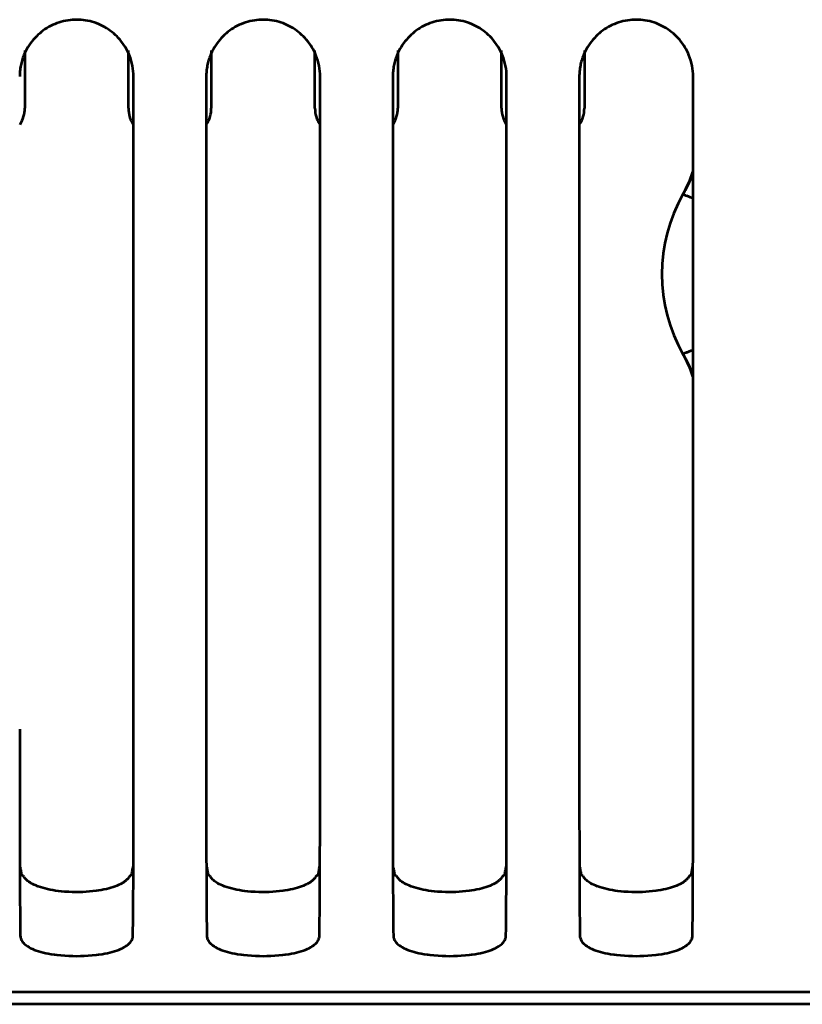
# Model space of a CAD drawing. Header units: millimetres. Extents: x 0 to 820, y 0 to 1200.
# Tile 53 of 81: x 213 to 246, y 856 to 896. Entities that reach past the tile are written whole.
import ezdxf

# ---------------------------------------------------------------- set-up
doc = ezdxf.new("R2010")
doc.units = ezdxf.units.MM
doc.header["$MEASUREMENT"] = 0
doc.layers.add('Layer 1', color=7, linetype='Continuous', lineweight=0)

# ---------------------------------------------------------------- blocks, each defined once
blk = doc.blocks.new('Block_3')
at = {"layer": 'Layer 1', "color": 18, "lineweight": 53, "true_color": 0x010101}
for p, q in [((218.14, 867.123), (218.14, 894.059)), ((221.14, 894.059), (221.14, 869.381)), ((225.84, 867.123), (225.84, 894.059)), ((228.84, 894.059), (228.84, 869.381)), ((233.54, 867.123), (233.54, 894.059)), ((236.54, 894.059), (236.54, 869.381)), ((241.24, 867.123), (241.24, 894.059)), ((221.14, 869.381), (221.14, 868.245)), ((228.84, 869.381), (228.84, 868.245)), ((236.54, 869.381), (236.54, 868.245)), ((221.14, 868.245), (221.14, 867.123)), ((228.84, 868.245), (228.84, 867.123)), ((236.54, 868.245), (236.54, 867.123)), ((213.446, 861.114), (213.446, 861.069)), ((213.446, 861.099), (213.446, 861.056)), ((218.058, 861.172), (218.048, 861.114)), ((218.133, 861.069), (218.133, 861.114)), ((218.133, 861.056), (218.133, 861.099)), ((221.146, 861.114), (221.146, 861.069)), ((221.146, 861.099), (221.146, 861.056)), ((225.758, 861.172), (225.748, 861.114)), ((225.833, 861.069), (225.833, 861.114)), ((225.833, 861.056), (225.833, 861.099)), ((228.846, 861.114), (228.846, 861.069)), ((228.846, 861.099), (228.846, 861.056)), ((233.458, 861.172), (233.448, 861.114)), ((233.533, 861.069), (233.533, 861.114)), ((233.533, 861.056), (233.533, 861.099)), ((236.546, 861.099), (236.547, 861.056)), ((236.547, 861.114), (236.547, 861.069)), ((241.158, 861.172), (241.148, 861.114)), ((241.233, 861.069), (241.233, 861.114)), ((241.233, 861.056), (241.233, 861.099)), ((70.99, 856.291), (301.636, 856.291))]:
    blk.add_line(p, q, dxfattribs=at)
for points in [[(217.967, 894.943), (217.931, 895.026), (217.892, 895.108), (217.849, 895.19), (217.803, 895.27), (217.753, 895.348), (217.7, 895.426), (217.644, 895.501), (217.586, 895.572), (217.524, 895.643), (217.459, 895.711), (217.392, 895.776), (217.323, 895.839), (217.252, 895.898), (217.179, 895.954), (217.105, 896.007), (217.028, 896.056), (216.949, 896.103), (216.868, 896.147), (216.785, 896.188), (216.7, 896.225), (216.614, 896.26), (216.526, 896.29), (216.437, 896.318), (216.436, 896.318), (216.346, 896.342), (216.255, 896.362), (216.163, 896.379), (216.072, 896.392), (215.979, 896.401), (215.887, 896.407), (215.795, 896.409), (215.704, 896.408), (215.612, 896.403), (215.519, 896.393), (215.427, 896.381), (215.336, 896.365), (215.244, 896.345), (215.154, 896.321), (215.154, 896.321), (215.064, 896.294), (214.976, 896.264), (214.889, 896.23), (214.804, 896.193), (214.721, 896.152), (214.64, 896.109), (214.561, 896.062), (214.484, 896.013), (214.409, 895.961), (214.336, 895.905), (214.265, 895.846), (214.195, 895.784), (214.128, 895.719), (214.063, 895.651), (214.001, 895.581), (213.943, 895.51), (213.886, 895.435), (213.832, 895.358), (213.782, 895.279), (213.735, 895.2), (213.692, 895.118), (213.652, 895.037), (213.617, 894.954)], [(225.667, 894.943), (225.631, 895.026), (225.592, 895.108), (225.549, 895.19), (225.503, 895.27), (225.453, 895.348), (225.4, 895.426), (225.344, 895.501), (225.286, 895.572), (225.224, 895.643), (225.159, 895.711), (225.092, 895.776), (225.023, 895.839), (224.952, 895.898), (224.879, 895.954), (224.805, 896.007), (224.728, 896.056), (224.649, 896.103), (224.568, 896.147), (224.485, 896.188), (224.4, 896.225), (224.314, 896.26), (224.226, 896.29), (224.137, 896.318), (224.136, 896.318), (224.046, 896.342), (223.955, 896.362), (223.863, 896.379), (223.772, 896.392), (223.68, 896.401), (223.587, 896.407), (223.495, 896.409), (223.404, 896.408), (223.312, 896.403), (223.219, 896.393), (223.127, 896.381), (223.036, 896.365), (222.944, 896.345), (222.854, 896.321), (222.854, 896.321), (222.764, 896.294), (222.676, 896.264), (222.589, 896.23), (222.504, 896.193), (222.422, 896.152), (222.34, 896.109), (222.261, 896.062), (222.184, 896.013), (222.109, 895.961), (222.036, 895.905), (221.965, 895.846), (221.895, 895.784), (221.828, 895.719), (221.763, 895.651), (221.701, 895.581), (221.643, 895.51), (221.586, 895.435), (221.533, 895.358), (221.482, 895.279), (221.435, 895.2), (221.392, 895.118), (221.352, 895.037), (221.317, 894.954)], [(233.367, 894.943), (233.331, 895.026), (233.292, 895.108), (233.249, 895.19), (233.203, 895.27), (233.153, 895.348), (233.1, 895.426), (233.044, 895.501), (232.986, 895.572), (232.924, 895.643), (232.859, 895.711), (232.792, 895.776), (232.723, 895.839), (232.652, 895.898), (232.579, 895.954), (232.505, 896.007), (232.428, 896.056), (232.349, 896.103), (232.268, 896.147), (232.185, 896.188), (232.1, 896.225), (232.014, 896.26), (231.926, 896.29), (231.837, 896.318), (231.836, 896.318), (231.746, 896.342), (231.655, 896.362), (231.563, 896.379), (231.472, 896.392), (231.38, 896.401), (231.287, 896.407), (231.195, 896.409), (231.104, 896.408), (231.012, 896.403), (230.919, 896.393), (230.827, 896.381), (230.736, 896.365), (230.644, 896.345), (230.554, 896.321), (230.554, 896.321), (230.464, 896.294), (230.376, 896.264), (230.289, 896.23), (230.204, 896.193), (230.122, 896.152), (230.04, 896.109), (229.961, 896.062), (229.884, 896.013), (229.809, 895.961), (229.736, 895.905), (229.665, 895.846), (229.595, 895.784), (229.528, 895.719), (229.463, 895.651), (229.401, 895.581), (229.343, 895.51), (229.286, 895.435), (229.233, 895.358), (229.182, 895.279), (229.135, 895.2), (229.092, 895.118), (229.052, 895.037), (229.017, 894.954)], [(241.067, 894.943), (241.031, 895.026), (240.992, 895.108), (240.949, 895.19), (240.903, 895.27), (240.853, 895.348), (240.8, 895.426), (240.744, 895.501), (240.686, 895.572), (240.624, 895.643), (240.559, 895.711), (240.492, 895.776), (240.423, 895.839), (240.352, 895.898), (240.279, 895.954), (240.205, 896.007), (240.128, 896.056), (240.049, 896.103), (239.968, 896.147), (239.885, 896.188), (239.8, 896.225), (239.714, 896.26), (239.626, 896.29), (239.537, 896.318), (239.536, 896.318), (239.446, 896.342), (239.355, 896.362), (239.263, 896.379), (239.172, 896.392), (239.08, 896.401), (238.987, 896.407), (238.895, 896.409), (238.804, 896.408), (238.712, 896.403), (238.62, 896.393), (238.527, 896.381), (238.436, 896.365), (238.344, 896.345), (238.254, 896.321), (238.254, 896.321), (238.164, 896.294), (238.076, 896.264), (237.989, 896.23), (237.904, 896.193), (237.822, 896.152), (237.74, 896.109), (237.661, 896.062), (237.584, 896.013), (237.509, 895.961), (237.436, 895.905), (237.365, 895.846), (237.295, 895.784), (237.228, 895.719), (237.163, 895.651), (237.101, 895.581), (237.043, 895.51), (236.986, 895.435), (236.933, 895.358), (236.882, 895.279), (236.836, 895.2), (236.792, 895.118), (236.752, 895.037), (236.717, 894.954)], [(213.616, 894.954), (213.596, 894.901), (213.576, 894.848), (213.558, 894.793), (213.54, 894.738), (213.524, 894.683), (213.51, 894.627), (213.496, 894.57), (213.485, 894.516), (213.474, 894.458), (213.465, 894.401), (213.457, 894.344), (213.451, 894.287), (213.446, 894.229), (213.443, 894.172), (213.44, 894.116), (213.44, 894.059)], [(221.316, 894.954), (221.296, 894.901), (221.276, 894.848), (221.258, 894.793), (221.24, 894.738), (221.224, 894.683), (221.21, 894.627), (221.196, 894.57), (221.185, 894.516), (221.174, 894.458), (221.165, 894.401), (221.157, 894.344), (221.151, 894.287), (221.146, 894.229), (221.143, 894.172), (221.14, 894.116), (221.14, 894.059)], [(229.016, 894.954), (228.996, 894.901), (228.976, 894.848), (228.958, 894.793), (228.94, 894.738), (228.924, 894.683), (228.91, 894.627), (228.896, 894.57), (228.885, 894.516), (228.874, 894.458), (228.865, 894.401), (228.857, 894.344), (228.851, 894.287), (228.846, 894.229), (228.843, 894.172), (228.84, 894.116), (228.84, 894.059)], [(236.716, 894.954), (236.696, 894.901), (236.676, 894.848), (236.657, 894.793), (236.64, 894.738), (236.624, 894.683), (236.61, 894.627), (236.596, 894.57), (236.585, 894.516), (236.574, 894.458), (236.565, 894.401), (236.557, 894.344), (236.551, 894.287), (236.546, 894.229), (236.543, 894.172), (236.54, 894.116), (236.54, 894.059)], [(213.44, 867.123), (213.44, 866.761), (213.44, 866.271), (213.44, 865.782), (213.44, 865.653), (213.44, 865.164), (213.44, 864.674), (213.44, 864.184), (213.441, 863.695), (213.441, 863.205), (213.442, 862.715), (213.443, 862.225)], [(218.136, 862.226), (218.137, 862.35), (218.137, 862.84), (218.138, 863.33), (218.138, 863.695), (218.139, 864.184), (218.139, 864.674), (218.139, 865.164), (218.139, 865.654), (218.139, 866.143), (218.139, 866.633), (218.139, 867.123)], [(221.14, 867.123), (221.14, 866.761), (221.14, 866.271), (221.14, 865.782), (221.14, 865.653), (221.14, 865.164), (221.14, 864.674), (221.14, 864.184), (221.141, 863.695), (221.141, 863.205), (221.142, 862.715), (221.143, 862.225)], [(225.836, 862.226), (225.837, 862.35), (225.837, 862.84), (225.838, 863.33), (225.838, 863.695), (225.839, 864.184), (225.839, 864.674), (225.839, 865.164), (225.839, 865.654), (225.839, 866.143), (225.839, 866.633), (225.839, 867.123)], [(228.84, 867.123), (228.84, 866.761), (228.84, 866.271), (228.84, 865.782), (228.84, 865.653), (228.84, 865.164), (228.84, 864.674), (228.84, 864.184), (228.841, 863.695), (228.841, 863.205), (228.842, 862.715), (228.843, 862.225)], [(233.536, 862.226), (233.537, 862.35), (233.537, 862.84), (233.538, 863.33), (233.538, 863.695), (233.539, 864.184), (233.539, 864.674), (233.539, 865.164), (233.539, 865.654), (233.539, 866.143), (233.539, 866.633), (233.539, 867.123)], [(236.54, 867.123), (236.54, 866.761), (236.54, 866.271), (236.54, 865.782), (236.54, 865.653), (236.54, 865.164), (236.54, 864.674), (236.54, 864.184), (236.541, 863.695), (236.541, 863.205), (236.542, 862.715), (236.543, 862.225)], [(241.236, 862.226), (241.237, 862.35), (241.237, 862.84), (241.238, 863.33), (241.238, 863.695), (241.239, 864.184), (241.239, 864.674), (241.239, 865.164), (241.239, 865.654), (241.239, 866.143), (241.239, 866.633), (241.239, 867.123)], [(213.443, 862.225), (213.443, 862.159), (213.443, 862.047), (213.444, 861.934), (213.444, 861.888), (213.444, 861.775), (213.444, 861.662), (213.445, 861.55), (213.445, 861.437), (213.445, 861.325), (213.446, 861.212), (213.446, 861.099)], [(218.133, 861.099), (218.133, 861.146), (218.134, 861.258), (218.134, 861.371), (218.134, 861.437), (218.134, 861.55), (218.135, 861.662), (218.135, 861.775), (218.135, 861.888), (218.136, 862), (218.136, 862.113), (218.136, 862.226)], [(221.143, 862.225), (221.143, 862.159), (221.143, 862.047), (221.144, 861.934), (221.144, 861.888), (221.144, 861.775), (221.144, 861.662), (221.145, 861.55), (221.145, 861.437), (221.145, 861.325), (221.146, 861.212), (221.146, 861.099)], [(225.833, 861.099), (225.833, 861.146), (225.834, 861.258), (225.834, 861.371), (225.834, 861.437), (225.834, 861.55), (225.835, 861.662), (225.835, 861.775), (225.835, 861.888), (225.836, 862), (225.836, 862.113), (225.836, 862.226)], [(228.843, 862.225), (228.843, 862.159), (228.843, 862.047), (228.844, 861.934), (228.844, 861.888), (228.844, 861.775), (228.844, 861.662), (228.845, 861.55), (228.845, 861.437), (228.845, 861.325), (228.846, 861.212), (228.846, 861.099)], [(233.533, 861.099), (233.533, 861.146), (233.534, 861.258), (233.534, 861.371), (233.534, 861.437), (233.534, 861.55), (233.535, 861.662), (233.535, 861.775), (233.535, 861.888), (233.536, 862), (233.536, 862.113), (233.536, 862.226)], [(236.543, 862.225), (236.543, 862.159), (236.543, 862.047), (236.544, 861.934), (236.544, 861.888), (236.544, 861.775), (236.544, 861.662), (236.545, 861.55), (236.545, 861.437), (236.545, 861.325), (236.546, 861.212), (236.546, 861.099)], [(241.233, 861.099), (241.233, 861.146), (241.234, 861.258), (241.234, 861.371), (241.234, 861.437), (241.234, 861.55), (241.235, 861.662), (241.235, 861.775), (241.235, 861.888), (241.236, 862), (241.236, 862.113), (241.236, 862.226)], [(218.109, 861.459), (218.104, 861.43), (218.099, 861.402), (218.094, 861.373), (218.088, 861.344), (218.083, 861.315), (218.078, 861.286), (218.073, 861.258), (218.068, 861.229), (218.063, 861.2), (218.058, 861.171)], [(225.809, 861.459), (225.804, 861.43), (225.799, 861.402), (225.794, 861.373), (225.788, 861.344), (225.783, 861.315), (225.778, 861.286), (225.773, 861.258), (225.768, 861.229), (225.763, 861.2), (225.758, 861.171)], [(233.509, 861.459), (233.504, 861.43), (233.499, 861.402), (233.494, 861.373), (233.488, 861.344), (233.483, 861.315), (233.478, 861.286), (233.473, 861.258), (233.468, 861.229), (233.463, 861.2), (233.458, 861.171)], [(241.209, 861.459), (241.204, 861.43), (241.199, 861.402), (241.194, 861.373), (241.188, 861.344), (241.183, 861.315), (241.178, 861.286), (241.173, 861.258), (241.168, 861.229), (241.163, 861.2), (241.158, 861.171)], [(213.446, 861.056), (213.446, 861.034), (213.446, 861.011), (213.447, 860.989), (213.447, 860.966), (213.447, 860.944), (213.447, 860.921), (213.447, 860.899), (213.447, 860.876), (213.447, 860.854), (213.447, 860.831)], [(213.531, 861.114), (213.526, 861.143), (213.521, 861.171), (213.516, 861.2), (213.511, 861.229), (213.506, 861.258), (213.501, 861.287), (213.496, 861.316), (213.491, 861.344), (213.486, 861.373), (213.48, 861.402)], [(213.598, 861.069), (213.595, 861.07), (213.587, 861.073), (213.58, 861.076), (213.572, 861.079), (213.565, 861.083), (213.557, 861.087), (213.55, 861.091), (213.547, 861.094), (213.541, 861.099), (213.536, 861.104), (213.533, 861.109), (213.532, 861.114)], [(217.602, 860.738), (217.53, 860.702), (217.455, 860.668), (217.375, 860.637), (217.293, 860.607), (217.206, 860.579), (217.114, 860.553), (217.017, 860.529), (216.915, 860.506), (216.806, 860.486), (216.689, 860.467), (216.599, 860.454), (216.462, 860.438), (216.325, 860.424), (216.185, 860.414), (216.044, 860.407), (215.901, 860.403), (215.757, 860.402), (215.611, 860.405), (215.464, 860.41), (215.316, 860.419), (215.316, 860.419), (215.299, 860.42), (215.164, 860.432), (215.038, 860.445), (214.92, 860.461), (214.807, 860.479), (214.698, 860.499), (214.593, 860.522), (214.491, 860.548), (214.391, 860.576), (214.294, 860.607), (214.199, 860.64), (214.195, 860.642), (214.114, 860.673), (214.042, 860.704), (213.978, 860.734), (213.92, 860.765), (213.867, 860.796), (213.82, 860.827), (213.777, 860.86), (213.738, 860.893), (213.703, 860.926), (213.672, 860.96), (213.644, 860.996), (213.62, 861.032), (213.598, 861.069)], [(217.981, 861.069), (217.97, 861.049), (217.957, 861.029), (217.944, 861.01), (217.93, 860.991), (217.915, 860.973), (217.9, 860.955), (217.884, 860.938), (217.867, 860.921), (217.85, 860.905), (217.833, 860.889)], [(218, 861.077), (217.999, 861.076), (217.997, 861.075), (217.995, 861.074), (217.993, 861.074), (217.991, 861.073), (217.991, 861.073), (217.989, 861.072), (217.987, 861.071), (217.985, 861.071), (217.983, 861.07), (217.981, 861.069)], [(218.048, 861.114), (218.046, 861.109), (218.043, 861.104), (218.039, 861.099), (218.034, 861.095), (218.033, 861.094), (218.028, 861.09), (218.022, 861.087), (218.017, 861.084), (218.011, 861.081), (218.006, 861.079), (218, 861.076)], [(218.132, 860.831), (218.132, 860.854), (218.132, 860.876), (218.132, 860.899), (218.132, 860.921), (218.132, 860.944), (218.133, 860.966), (218.133, 860.989), (218.133, 861.011), (218.133, 861.034), (218.133, 861.056)], [(221.146, 861.056), (221.146, 861.034), (221.146, 861.011), (221.147, 860.989), (221.147, 860.966), (221.147, 860.944), (221.147, 860.921), (221.147, 860.899), (221.147, 860.876), (221.147, 860.854), (221.148, 860.831)], [(221.231, 861.114), (221.226, 861.143), (221.221, 861.171), (221.216, 861.2), (221.211, 861.229), (221.206, 861.258), (221.201, 861.287), (221.196, 861.316), (221.191, 861.344), (221.186, 861.373), (221.181, 861.402)], [(221.298, 861.069), (221.295, 861.07), (221.287, 861.073), (221.28, 861.076), (221.272, 861.079), (221.265, 861.083), (221.258, 861.087), (221.25, 861.091), (221.247, 861.094), (221.241, 861.099), (221.236, 861.104), (221.233, 861.109), (221.231, 861.114)], [(225.302, 860.738), (225.23, 860.702), (225.155, 860.668), (225.075, 860.637), (224.993, 860.607), (224.906, 860.579), (224.814, 860.553), (224.717, 860.529), (224.615, 860.506), (224.506, 860.486), (224.389, 860.467), (224.299, 860.454), (224.163, 860.438), (224.025, 860.424), (223.885, 860.414), (223.744, 860.407), (223.601, 860.403), (223.457, 860.402), (223.311, 860.405), (223.164, 860.41), (223.016, 860.419), (223.016, 860.419), (222.999, 860.42), (222.864, 860.432), (222.738, 860.445), (222.62, 860.461), (222.507, 860.479), (222.398, 860.499), (222.293, 860.522), (222.191, 860.548), (222.091, 860.576), (221.994, 860.607), (221.899, 860.64), (221.895, 860.642), (221.814, 860.673), (221.742, 860.704), (221.678, 860.734), (221.62, 860.765), (221.567, 860.796), (221.52, 860.827), (221.477, 860.86), (221.438, 860.893), (221.403, 860.926), (221.372, 860.96), (221.344, 860.996), (221.32, 861.032), (221.298, 861.069)], [(225.681, 861.069), (225.67, 861.049), (225.657, 861.029), (225.644, 861.01), (225.63, 860.991), (225.615, 860.973), (225.6, 860.955), (225.584, 860.938), (225.567, 860.921), (225.55, 860.905), (225.533, 860.889)], [(225.7, 861.077), (225.699, 861.076), (225.697, 861.075), (225.695, 861.074), (225.693, 861.074), (225.691, 861.073), (225.691, 861.073), (225.689, 861.072), (225.687, 861.071), (225.685, 861.071), (225.683, 861.07), (225.681, 861.069)], [(225.748, 861.114), (225.746, 861.109), (225.743, 861.104), (225.739, 861.099), (225.734, 861.095), (225.733, 861.094), (225.728, 861.09), (225.722, 861.087), (225.717, 861.084), (225.711, 861.081), (225.706, 861.079), (225.7, 861.076)], [(225.832, 860.831), (225.832, 860.854), (225.832, 860.876), (225.832, 860.899), (225.832, 860.921), (225.832, 860.944), (225.833, 860.966), (225.833, 860.989), (225.833, 861.011), (225.833, 861.034), (225.833, 861.056)], [(228.846, 861.056), (228.846, 861.034), (228.846, 861.011), (228.847, 860.989), (228.847, 860.966), (228.847, 860.944), (228.847, 860.921), (228.847, 860.899), (228.847, 860.876), (228.847, 860.854), (228.847, 860.831)], [(228.931, 861.114), (228.926, 861.143), (228.921, 861.171), (228.916, 861.2), (228.911, 861.229), (228.906, 861.258), (228.901, 861.287), (228.896, 861.316), (228.891, 861.344), (228.886, 861.373), (228.88, 861.402)], [(228.998, 861.069), (228.995, 861.07), (228.987, 861.073), (228.98, 861.076), (228.972, 861.079), (228.965, 861.083), (228.958, 861.087), (228.95, 861.091), (228.947, 861.094), (228.941, 861.099), (228.936, 861.104), (228.933, 861.109), (228.932, 861.114)], [(233.002, 860.738), (232.93, 860.702), (232.855, 860.668), (232.776, 860.637), (232.693, 860.607), (232.606, 860.579), (232.514, 860.553), (232.417, 860.529), (232.315, 860.506), (232.206, 860.486), (232.089, 860.467), (231.999, 860.454), (231.863, 860.438), (231.725, 860.424), (231.585, 860.414), (231.444, 860.407), (231.301, 860.403), (231.157, 860.402), (231.011, 860.405), (230.864, 860.41), (230.716, 860.419), (230.716, 860.419), (230.699, 860.42), (230.564, 860.432), (230.438, 860.445), (230.32, 860.461), (230.207, 860.479), (230.098, 860.499), (229.993, 860.522), (229.891, 860.548), (229.791, 860.576), (229.694, 860.607), (229.599, 860.64), (229.595, 860.642), (229.514, 860.673), (229.442, 860.704), (229.378, 860.734), (229.32, 860.765), (229.267, 860.796), (229.22, 860.827), (229.177, 860.86), (229.138, 860.893), (229.103, 860.926), (229.072, 860.96), (229.045, 860.996), (229.02, 861.032), (228.998, 861.069)], [(233.381, 861.069), (233.37, 861.049), (233.357, 861.029), (233.344, 861.01), (233.33, 860.991), (233.315, 860.973), (233.3, 860.955), (233.284, 860.938), (233.267, 860.921), (233.25, 860.905), (233.233, 860.889)], [(233.4, 861.077), (233.399, 861.076), (233.397, 861.075), (233.395, 861.074), (233.393, 861.074), (233.391, 861.073), (233.391, 861.073), (233.389, 861.072), (233.387, 861.071), (233.385, 861.071), (233.383, 861.07), (233.381, 861.069)], [(233.448, 861.114), (233.446, 861.109), (233.443, 861.104), (233.439, 861.099), (233.434, 861.095), (233.433, 861.094), (233.428, 861.09), (233.422, 861.087), (233.417, 861.084), (233.411, 861.081), (233.406, 861.079), (233.4, 861.076)], [(233.532, 860.831), (233.532, 860.854), (233.532, 860.876), (233.532, 860.899), (233.532, 860.921), (233.532, 860.944), (233.533, 860.966), (233.533, 860.989), (233.533, 861.011), (233.533, 861.034), (233.533, 861.056)], [(236.546, 861.056), (236.546, 861.034), (236.546, 861.011), (236.547, 860.989), (236.547, 860.966), (236.547, 860.944), (236.547, 860.921), (236.547, 860.899), (236.547, 860.876), (236.547, 860.854), (236.547, 860.831)], [(236.631, 861.114), (236.626, 861.143), (236.621, 861.171), (236.616, 861.2), (236.611, 861.229), (236.606, 861.258), (236.601, 861.287), (236.596, 861.316), (236.591, 861.344), (236.586, 861.373), (236.58, 861.402)], [(236.698, 861.069), (236.695, 861.07), (236.687, 861.073), (236.68, 861.076), (236.672, 861.079), (236.665, 861.083), (236.658, 861.087), (236.65, 861.091), (236.647, 861.094), (236.641, 861.099), (236.636, 861.104), (236.633, 861.109), (236.631, 861.114)], [(240.702, 860.738), (240.63, 860.702), (240.555, 860.668), (240.475, 860.637), (240.393, 860.607), (240.306, 860.579), (240.214, 860.553), (240.117, 860.529), (240.015, 860.506), (239.906, 860.486), (239.789, 860.467), (239.699, 860.454), (239.562, 860.438), (239.425, 860.424), (239.285, 860.414), (239.144, 860.407), (239.001, 860.403), (238.857, 860.402), (238.711, 860.405), (238.564, 860.41), (238.416, 860.419), (238.416, 860.419), (238.399, 860.42), (238.264, 860.432), (238.138, 860.445), (238.019, 860.461), (237.907, 860.479), (237.798, 860.499), (237.693, 860.522), (237.591, 860.548), (237.491, 860.576), (237.394, 860.607), (237.299, 860.64), (237.295, 860.642), (237.214, 860.673), (237.142, 860.704), (237.078, 860.734), (237.02, 860.765), (236.967, 860.796), (236.92, 860.827), (236.877, 860.86), (236.838, 860.893), (236.803, 860.926), (236.772, 860.96), (236.744, 860.996), (236.72, 861.032), (236.698, 861.069)], [(241.081, 861.069), (241.07, 861.049), (241.057, 861.029), (241.044, 861.01), (241.03, 860.991), (241.015, 860.973), (241, 860.955), (240.984, 860.938), (240.967, 860.921), (240.95, 860.905), (240.932, 860.889)], [(241.1, 861.077), (241.099, 861.076), (241.097, 861.075), (241.095, 861.074), (241.093, 861.074), (241.091, 861.073), (241.091, 861.073), (241.089, 861.072), (241.087, 861.071), (241.085, 861.071), (241.083, 861.07), (241.081, 861.069)], [(241.148, 861.114), (241.146, 861.109), (241.143, 861.104), (241.139, 861.099), (241.134, 861.095), (241.133, 861.094), (241.128, 861.09), (241.122, 861.087), (241.117, 861.084), (241.111, 861.081), (241.106, 861.079), (241.1, 861.076)], [(241.232, 860.831), (241.232, 860.854), (241.232, 860.876), (241.232, 860.899), (241.232, 860.921), (241.232, 860.944), (241.233, 860.966), (241.233, 860.989), (241.233, 861.011), (241.233, 861.034), (241.233, 861.056)], [(213.447, 860.831), (213.448, 860.655), (213.449, 860.431), (213.45, 860.208), (213.451, 860.161), (213.452, 859.938), (213.454, 859.715), (213.455, 859.491), (213.458, 859.268), (213.46, 859.045), (213.462, 858.822), (213.466, 858.599)], [(217.833, 860.889), (217.811, 860.872), (217.79, 860.855), (217.768, 860.838), (217.745, 860.822), (217.722, 860.807), (217.698, 860.792), (217.675, 860.778), (217.651, 860.764), (217.627, 860.751), (217.602, 860.738)], [(218.114, 858.598), (218.114, 858.643), (218.117, 858.867), (218.12, 859.09), (218.121, 859.268), (218.124, 859.491), (218.125, 859.715), (218.127, 859.938), (218.129, 860.161), (218.13, 860.385), (218.131, 860.608), (218.132, 860.831)], [(221.147, 860.831), (221.148, 860.655), (221.149, 860.431), (221.15, 860.208), (221.151, 860.161), (221.152, 859.938), (221.154, 859.715), (221.155, 859.491), (221.158, 859.268), (221.16, 859.045), (221.162, 858.822), (221.166, 858.599)], [(225.533, 860.889), (225.511, 860.872), (225.49, 860.855), (225.468, 860.838), (225.445, 860.822), (225.422, 860.807), (225.398, 860.792), (225.375, 860.778), (225.351, 860.764), (225.327, 860.751), (225.302, 860.738)], [(225.814, 858.598), (225.814, 858.643), (225.817, 858.867), (225.82, 859.09), (225.821, 859.268), (225.824, 859.491), (225.825, 859.715), (225.827, 859.938), (225.828, 860.161), (225.83, 860.385), (225.831, 860.608), (225.832, 860.831)], [(228.847, 860.831), (228.848, 860.655), (228.849, 860.431), (228.851, 860.208), (228.851, 860.161), (228.852, 859.938), (228.854, 859.715), (228.855, 859.491), (228.858, 859.268), (228.86, 859.045), (228.862, 858.822), (228.866, 858.599)], [(233.233, 860.889), (233.211, 860.872), (233.19, 860.855), (233.168, 860.838), (233.145, 860.822), (233.122, 860.807), (233.099, 860.792), (233.075, 860.778), (233.051, 860.764), (233.027, 860.751), (233.002, 860.738)], [(233.514, 858.598), (233.514, 858.643), (233.517, 858.867), (233.52, 859.09), (233.521, 859.268), (233.524, 859.491), (233.525, 859.715), (233.527, 859.938), (233.528, 860.161), (233.53, 860.385), (233.531, 860.608), (233.532, 860.831)], [(236.547, 860.831), (236.548, 860.655), (236.549, 860.431), (236.551, 860.208), (236.551, 860.161), (236.552, 859.938), (236.554, 859.715), (236.555, 859.491), (236.558, 859.268), (236.56, 859.045), (236.562, 858.822), (236.566, 858.599)], [(240.933, 860.889), (240.911, 860.872), (240.89, 860.855), (240.868, 860.838), (240.845, 860.822), (240.822, 860.807), (240.798, 860.792), (240.775, 860.778), (240.751, 860.764), (240.727, 860.751), (240.702, 860.738)], [(241.214, 858.598), (241.214, 858.643), (241.217, 858.867), (241.22, 859.09), (241.221, 859.268), (241.224, 859.491), (241.225, 859.715), (241.227, 859.938), (241.228, 860.161), (241.23, 860.385), (241.231, 860.608), (241.232, 860.831)], [(213.466, 858.598), (213.468, 858.561), (213.474, 858.524), (213.484, 858.488), (213.497, 858.452), (213.515, 858.416), (213.536, 858.381), (213.562, 858.346), (213.592, 858.31), (213.628, 858.275), (213.668, 858.239), (213.714, 858.204), (213.767, 858.168), (213.826, 858.133), (213.891, 858.097), (213.964, 858.063), (214.044, 858.028), (214.126, 857.996), (214.221, 857.963), (214.317, 857.934), (214.413, 857.908), (214.513, 857.885), (214.619, 857.865), (214.734, 857.846), (214.866, 857.828), (214.882, 857.826), (214.972, 857.816), (215.142, 857.798), (215.31, 857.785), (215.474, 857.775), (215.634, 857.77), (215.79, 857.768), (215.946, 857.77), (216.106, 857.775), (216.27, 857.785), (216.437, 857.798), (216.609, 857.816), (216.697, 857.826), (216.713, 857.828), (216.846, 857.846), (216.961, 857.865), (217.066, 857.885), (217.166, 857.908), (217.263, 857.934), (217.358, 857.963), (217.453, 857.996), (217.535, 858.028), (217.615, 858.063), (217.688, 858.097), (217.753, 858.133), (217.812, 858.168), (217.864, 858.204), (217.911, 858.239), (217.952, 858.275), (217.987, 858.31), (218.017, 858.345), (218.043, 858.381), (218.064, 858.416), (218.082, 858.452), (218.095, 858.488), (218.105, 858.524), (218.111, 858.561), (218.114, 858.598)], [(221.166, 858.598), (221.168, 858.561), (221.174, 858.524), (221.184, 858.488), (221.197, 858.452), (221.215, 858.416), (221.236, 858.381), (221.262, 858.346), (221.292, 858.31), (221.328, 858.275), (221.368, 858.239), (221.414, 858.204), (221.467, 858.168), (221.526, 858.133), (221.591, 858.097), (221.664, 858.063), (221.744, 858.028), (221.826, 857.996), (221.921, 857.963), (222.017, 857.934), (222.113, 857.908), (222.213, 857.885), (222.319, 857.865), (222.434, 857.846), (222.566, 857.828), (222.582, 857.826), (222.672, 857.816), (222.842, 857.798), (223.01, 857.785), (223.174, 857.775), (223.334, 857.77), (223.49, 857.768), (223.646, 857.77), (223.806, 857.775), (223.97, 857.785), (224.137, 857.798), (224.309, 857.816), (224.397, 857.826), (224.413, 857.828), (224.546, 857.846), (224.661, 857.865), (224.766, 857.885), (224.866, 857.908), (224.963, 857.934), (225.058, 857.963), (225.153, 857.996), (225.235, 858.028), (225.315, 858.063), (225.388, 858.097), (225.453, 858.133), (225.512, 858.168), (225.564, 858.204), (225.611, 858.239), (225.652, 858.275), (225.687, 858.31), (225.717, 858.345), (225.743, 858.381), (225.764, 858.416), (225.782, 858.452), (225.795, 858.488), (225.805, 858.524), (225.811, 858.561), (225.814, 858.598)], [(228.866, 858.598), (228.868, 858.561), (228.874, 858.524), (228.884, 858.488), (228.897, 858.452), (228.915, 858.416), (228.936, 858.381), (228.962, 858.346), (228.992, 858.31), (229.028, 858.275), (229.068, 858.239), (229.114, 858.204), (229.167, 858.168), (229.226, 858.133), (229.291, 858.097), (229.364, 858.063), (229.444, 858.028), (229.526, 857.996), (229.621, 857.963), (229.717, 857.934), (229.813, 857.908), (229.913, 857.885), (230.019, 857.865), (230.134, 857.846), (230.266, 857.828), (230.282, 857.826), (230.372, 857.816), (230.542, 857.798), (230.71, 857.785), (230.874, 857.775), (231.034, 857.77), (231.19, 857.768), (231.346, 857.77), (231.506, 857.775), (231.67, 857.785), (231.837, 857.798), (232.009, 857.816), (232.097, 857.826), (232.113, 857.828), (232.246, 857.846), (232.361, 857.865), (232.466, 857.885), (232.566, 857.908), (232.663, 857.934), (232.758, 857.963), (232.853, 857.996), (232.935, 858.028), (233.015, 858.063), (233.088, 858.097), (233.153, 858.133), (233.212, 858.168), (233.264, 858.204), (233.311, 858.239), (233.352, 858.275), (233.387, 858.31), (233.417, 858.345), (233.443, 858.381), (233.464, 858.416), (233.482, 858.452), (233.495, 858.488), (233.505, 858.524), (233.511, 858.561), (233.514, 858.598)], [(236.566, 858.598), (236.568, 858.561), (236.574, 858.524), (236.584, 858.488), (236.597, 858.452), (236.615, 858.416), (236.636, 858.381), (236.662, 858.346), (236.692, 858.31), (236.728, 858.275), (236.768, 858.239), (236.814, 858.204), (236.867, 858.168), (236.926, 858.133), (236.992, 858.097), (237.064, 858.063), (237.144, 858.028), (237.226, 857.996), (237.321, 857.963), (237.417, 857.934), (237.513, 857.908), (237.613, 857.885), (237.719, 857.865), (237.834, 857.846), (237.966, 857.828), (237.982, 857.826), (238.072, 857.816), (238.242, 857.798), (238.41, 857.785), (238.574, 857.775), (238.734, 857.77), (238.89, 857.768), (239.046, 857.77), (239.206, 857.775), (239.37, 857.785), (239.538, 857.798), (239.709, 857.816), (239.797, 857.826), (239.813, 857.828), (239.946, 857.846), (240.061, 857.865), (240.166, 857.885), (240.266, 857.908), (240.363, 857.934), (240.458, 857.963), (240.553, 857.996), (240.635, 858.028), (240.715, 858.063), (240.788, 858.097), (240.853, 858.133), (240.912, 858.168), (240.965, 858.204), (241.011, 858.239), (241.052, 858.275), (241.087, 858.31), (241.117, 858.345), (241.143, 858.381), (241.165, 858.416), (241.182, 858.452), (241.195, 858.488), (241.205, 858.524), (241.211, 858.561), (241.214, 858.598)]]:
    blk.add_lwpolyline(points, dxfattribs=at)
for points in [[(218.097, 894.506), (218.068, 894.656), (218.024, 894.802), (217.967, 894.943)], [(225.796, 894.506), (225.768, 894.656), (225.724, 894.802), (225.667, 894.943)], [(233.496, 894.506), (233.468, 894.656), (233.424, 894.802), (233.367, 894.943)], [(241.196, 894.506), (241.168, 894.656), (241.124, 894.802), (241.067, 894.943)], [(218.14, 894.059), (218.14, 894.209), (218.125, 894.359), (218.097, 894.506)], [(225.84, 894.059), (225.84, 894.209), (225.825, 894.359), (225.797, 894.506)], [(233.54, 894.059), (233.54, 894.209), (233.525, 894.359), (233.497, 894.506)], [(241.24, 894.059), (241.24, 894.209), (241.225, 894.359), (241.197, 894.506)]]:
    blk.add_open_spline(points, degree=3, dxfattribs=at)
blk = doc.blocks.new('Block_33')
at = {"layer": 'Layer 1', "color": 18, "lineweight": 53, "true_color": 0x010101}
for p, q in [((213.65, 895.139), (213.65, 892.759)), ((217.929, 892.759), (217.929, 895.139)), ((221.35, 895.139), (221.35, 892.759)), ((225.629, 892.759), (225.629, 895.139)), ((229.05, 895.139), (229.05, 892.759)), ((233.329, 892.759), (233.329, 895.139)), ((236.75, 895.139), (236.75, 892.759)), ((240.829, 889.206), (240.943, 889.16)), ((240.829, 889.206), (240.943, 889.16)), ((240.938, 882.657), (240.83, 882.613)), ((240.938, 882.657), (240.83, 882.613)), ((596.54, 855.775), (70.939, 855.775))]:
    blk.add_line(p, q, dxfattribs=at)
for points in [[(240.943, 889.16), (240.972, 889.148), (241, 889.137), (241.028, 889.126), (241.056, 889.114), (241.085, 889.103), (241.113, 889.091), (241.141, 889.08), (241.169, 889.069), (241.198, 889.057), (241.226, 889.046)], [(241.226, 882.773), (241.197, 882.761), (241.168, 882.749), (241.139, 882.738), (241.111, 882.726), (241.082, 882.715), (241.053, 882.703), (241.024, 882.692), (240.996, 882.68), (240.967, 882.669), (240.938, 882.657)]]:
    blk.add_lwpolyline(points, dxfattribs=at)
for points in [[(213.454, 892.085), (213.582, 892.287), (213.65, 892.521), (213.65, 892.759)], [(217.929, 892.759), (217.929, 892.521), (217.997, 892.287), (218.125, 892.085)], [(221.155, 892.085), (221.282, 892.287), (221.35, 892.521), (221.35, 892.759)], [(225.629, 892.759), (225.629, 892.521), (225.697, 892.287), (225.825, 892.085)], [(228.854, 892.085), (228.982, 892.287), (229.05, 892.521), (229.05, 892.759)], [(233.329, 892.759), (233.329, 892.521), (233.397, 892.287), (233.525, 892.085)], [(236.555, 892.085), (236.682, 892.287), (236.75, 892.521), (236.75, 892.759)], [(240.821, 889.211), (240.988, 889.503), (241.125, 889.811), (241.23, 890.131)], [(240.921, 889.371), (241.041, 889.595), (241.143, 889.828), (241.227, 890.067)], [(240.821, 889.211), (239.65, 887.165), (239.65, 884.653), (240.821, 882.608)], [(240.829, 889.206), (240.861, 889.261), (240.892, 889.316), (240.922, 889.371)], [(241.23, 881.688), (241.125, 882.008), (240.988, 882.316), (240.82, 882.608)], [(241.226, 881.755), (241.121, 882.053), (240.989, 882.34), (240.83, 882.613)]]:
    blk.add_open_spline(points, degree=3, dxfattribs=at)

msp = doc.modelspace()

# ---------------------------------------------------------------- block references
at = {"layer": 'Layer 1'}
for name in ['Block_3', 'Block_33']:
    msp.add_blockref(name, (0, 0), dxfattribs=at)

doc.saveas('drawing.dxf')
